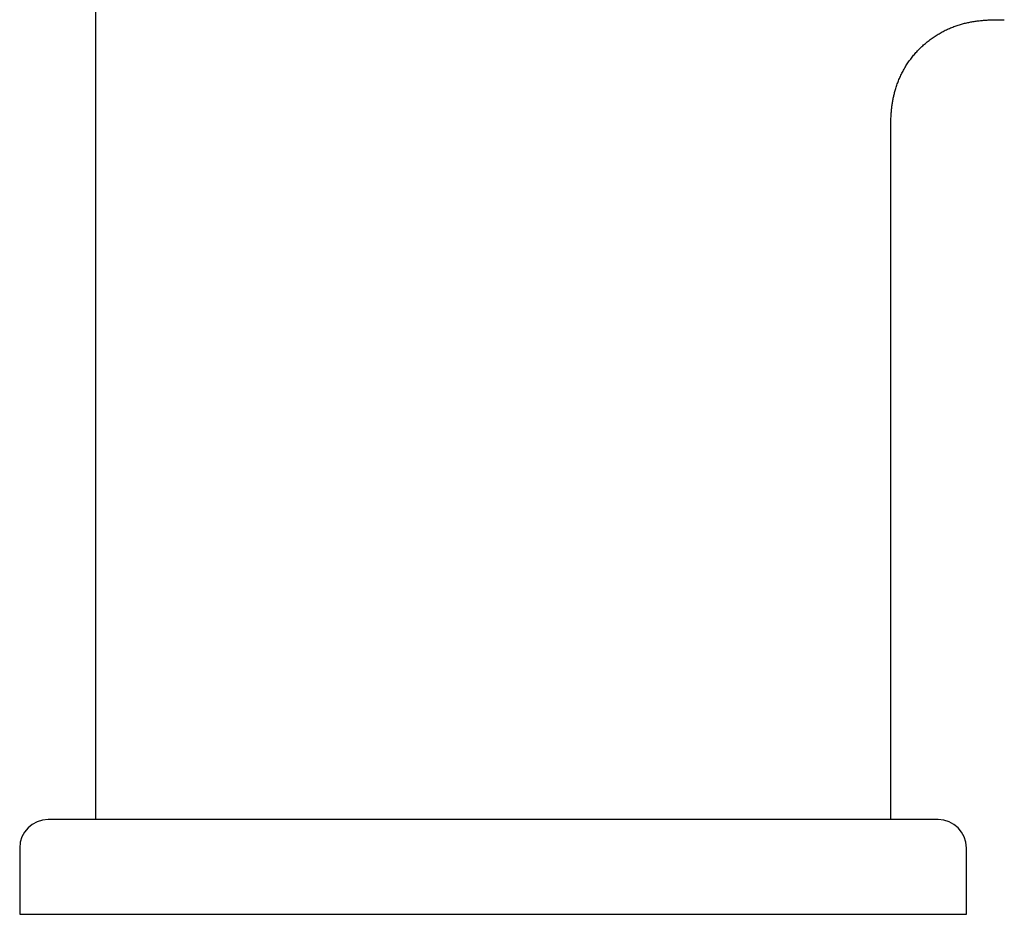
# Model space of a CAD drawing. Header units: millimetres. Extents: x 8 to 690, y 12 to 649.
# Tile 9 of 19: x 309 to 361, y 410 to 457. Entities that reach past the tile are written whole.
import ezdxf

# ---------------------------------------------------------------- set-up
doc = ezdxf.new("R2010")
doc.units = ezdxf.units.MM

msp = doc.modelspace()

# ---------------------------------------------------------------- linework, layer by layer
at = {"color": 7, "linetype": 'Continuous', "lineweight": 30}
for p, q in [((313.012, 517.634), (313.012, 414.675)), ((355.012, 414.675), (355.012, 450.925)), ((357.512, 414.675), (310.512, 414.675)), ((309.012, 413.175), (309.012, 409.675)), ((359.012, 409.675), (359.012, 413.175)), ((309.012, 409.675), (359.012, 409.675))]:
    msp.add_line(p, q, dxfattribs=at)
for centre, start, end in [((310.512, 413.175), 90, 180), ((357.512, 413.175), 0, 90)]:
    msp.add_arc(centre, 1.5, start, end, dxfattribs=at)
msp.add_open_spline([(355.012, 450.925), (355.012, 450.995), (355.012, 451.153), (355.014, 451.399), (355.021, 451.665), (355.035, 451.931), (355.056, 452.179), (355.083, 452.407), (355.116, 452.617), (355.156, 452.826), (355.204, 453.034), (355.263, 453.25), (355.335, 453.475), (355.422, 453.705), (355.52, 453.933), (355.63, 454.156), (355.751, 454.375), (355.883, 454.589), (356.027, 454.796), (356.181, 454.997), (356.345, 455.19), (356.519, 455.375), (356.701, 455.551), (356.892, 455.717), (357.091, 455.874), (357.297, 456.02), (357.509, 456.155), (357.727, 456.279), (357.949, 456.392), (358.176, 456.493), (358.406, 456.582), (358.633, 456.658), (358.858, 456.722), (359.078, 456.774), (359.3, 456.818), (359.522, 456.853), (359.744, 456.88), (359.98, 456.9), (360.228, 456.914), (360.489, 456.922), (360.75, 456.925), (360.923, 456.925), (361.01, 456.925)], degree=3, knots=[0, 0, 0, 0, 0.021402, 0.048644, 0.075947, 0.103331, 0.130814, 0.152488, 0.174242, 0.196083, 0.218017, 0.24005, 0.265212, 0.29051, 0.315944, 0.341509, 0.367197, 0.392995, 0.418887, 0.444852, 0.47087, 0.496915, 0.522964, 0.548989, 0.574968, 0.600877, 0.626696, 0.652408, 0.678, 0.703462, 0.728789, 0.753979, 0.777369, 0.800647, 0.823819, 0.846893, 0.869878, 0.892782, 0.919687, 0.946511, 0.973274, 1, 1, 1, 1], dxfattribs=at)

doc.saveas('drawing.dxf')
